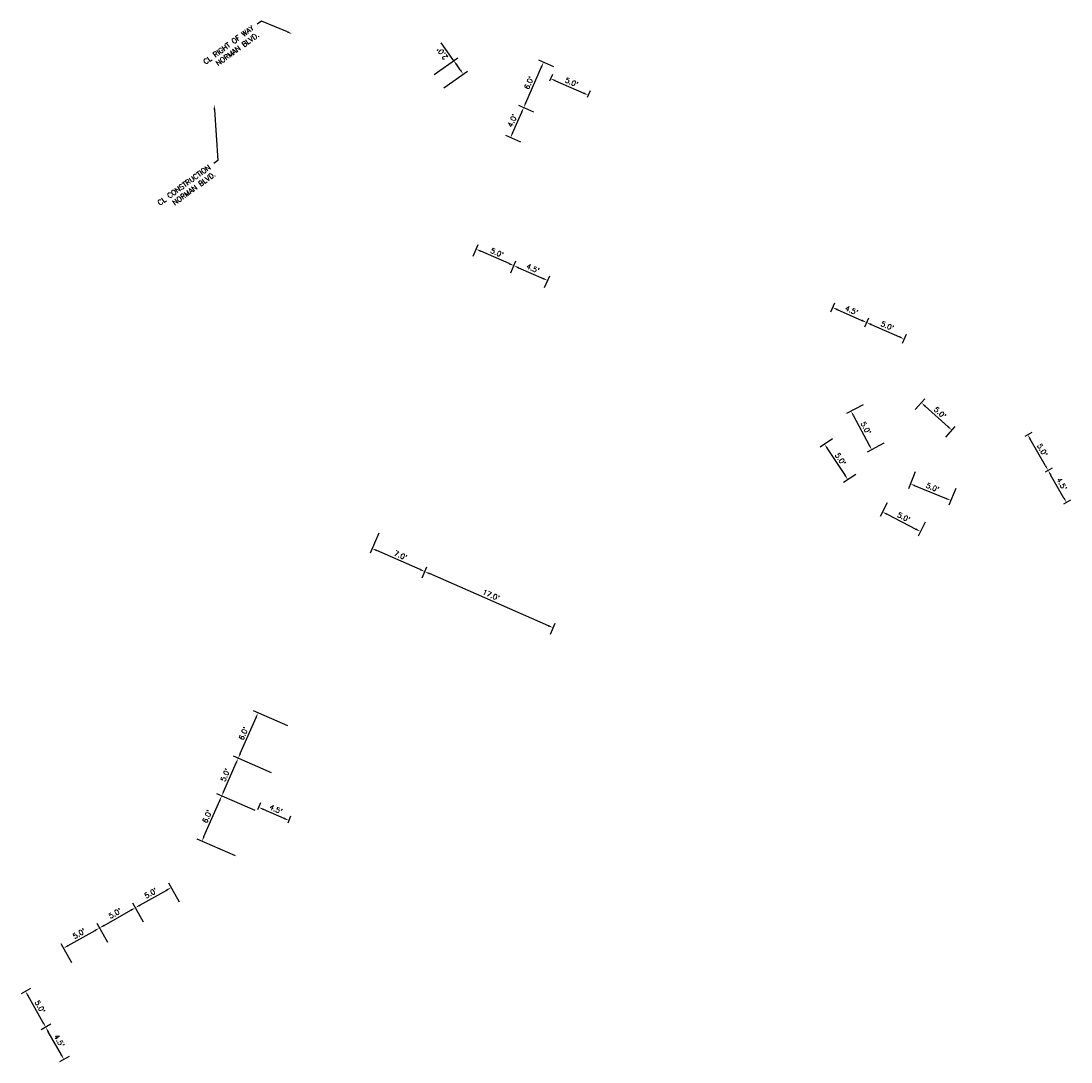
# Model space of a CAD drawing. Extents: x 1490373 to 1513128, y 652534 to 656452.
# Tile 6 of 6: x 1513000 to 1513128, y 653050 to 653177. Entities that reach past the tile are written whole.
import ezdxf
from ezdxf import colors
from ezdxf.entities.mleader import LeaderData, LeaderLine
from ezdxf.math import Vec2, Vec3

# ---------------------------------------------------------------- set-up
doc = ezdxf.new("R2010")
doc.units = 0
doc.header["$MEASUREMENT"] = 0
doc.header["$PDMODE"] = 34
doc.header["$PDSIZE"] = 0.004
doc.layers.add('P-INTER', color=7, linetype='Continuous')
doc.styles.get("Standard").update_dxf_attribs({"font": 'simplex.shx'})
doc.dimstyles.new('COEC', dxfattribs={"dimscale": 13.9, "dimtxt": 0.18, "dimasz": 0.18, "dimexe": 0.18, "dimexo": 0.0625, "dimgap": 0.09, "dimtad": 1, "dimzin": 0, "dimdsep": 46, "dimtxsty": 'Standard', "dimcen": 0.09, "dimclrd": 256, "dimclre": 256, "dimclrt": 256, "dimaunit": 1, "dimadec": 4, "dimazin": 0, "dimtfac": 1, "dimtofl": 0, "dimtmove": 0, "dimatfit": 3, "dimfxl": 1, "dimtolj": 1, "dimtzin": 0, "dimlwd": -1, "dimlwe": -1, "dimarcsym": 0})

# ---------------------------------------------------------------- blocks, each defined once
blk = doc.blocks.new('*D412')
at = {"layer": 'Defpoints', "color": 0, "transparency": 16777216}
for p in [(1513049.16, 653109.75), (1513048.73, 653108.75), (1513064.3, 653101.93)]:
    blk.add_point(p, dxfattribs=at)
at = {"layer": 'P-INTER', "transparency": 16777216}
for p, q in [((1513048.83, 653108.98), (1513049.41, 653110.32)), ((1513064.16, 653103.18), (1513049.73, 653109.5)), ((1513064.4, 653102.16), (1513064.99, 653103.5))]:
    blk.add_line(p, q, dxfattribs=at)
for points in [[(1513049.78, 653109.59), (1513049.69, 653109.4), (1513049.16, 653109.75)], [(1513064.2, 653103.27), (1513064.12, 653103.08), (1513064.73, 653102.93)]]:
    blk.add_solid(points, dxfattribs=at)
at = {"layer": 'P-INTER', "transparency": 16777216, "insert": (1513057.2, 653106.91), "char_height": 0.625, "attachment_point": 5, "rotation": 336.3556}
blk.add_mtext("\\A1;17.0'", dxfattribs=at)
blk = doc.blocks.new('*D413')
at = {"layer": 'Defpoints', "color": 0, "transparency": 16777216}
for p in [(1513043.66, 653114.64), (1513042.75, 653112.55), (1513048.73, 653108.75)]:
    blk.add_point(p, dxfattribs=at)
at = {"layer": 'P-INTER', "transparency": 16777216}
for p, q in [((1513043.56, 653114.41), (1513042.5, 653111.98)), ((1513048.59, 653110), (1513043.32, 653112.3)), ((1513048.83, 653108.98), (1513049.41, 653110.32))]:
    blk.add_line(p, q, dxfattribs=at)
for points in [[(1513043.36, 653112.4), (1513043.28, 653112.21), (1513042.75, 653112.55)], [(1513048.63, 653110.09), (1513048.55, 653109.9), (1513049.16, 653109.75)]]:
    blk.add_solid(points, dxfattribs=at)
at = {"layer": 'P-INTER', "transparency": 16777216, "insert": (1513046.21, 653111.72), "char_height": 0.625, "attachment_point": 5, "rotation": 336.3556}
blk.add_mtext("\\A1;7.0'", dxfattribs=at)
blk = doc.blocks.new('*D414')
at = {"layer": 'Defpoints', "color": 0, "transparency": 16777216}
for p in [(1513059.49, 653145.8), (1513063.61, 653144), (1513064.09, 653145.09)]:
    blk.add_point(p, dxfattribs=at)
at = {"layer": 'P-INTER', "transparency": 16777216}
for p, q in [((1513059.59, 653146.03), (1513060.22, 653147.47)), ((1513060.54, 653146.65), (1513063.52, 653145.34)), ((1513063.71, 653144.23), (1513064.34, 653145.66))]:
    blk.add_line(p, q, dxfattribs=at)
for points in [[(1513060.58, 653146.74), (1513060.5, 653146.55), (1513059.97, 653146.9)], [(1513063.56, 653145.44), (1513063.48, 653145.25), (1513064.09, 653145.09)]]:
    blk.add_solid(points, dxfattribs=at)
at = {"layer": 'P-INTER', "transparency": 16777216, "insert": (1513062.28, 653146.56), "char_height": 0.625, "attachment_point": 5, "rotation": 336.3556}
blk.add_mtext("\\A1;4.5'", dxfattribs=at)
blk = doc.blocks.new('*D415')
at = {"layer": 'Defpoints', "color": 0, "transparency": 16777216}
for p in [(1513054.91, 653147.81), (1513055.39, 653148.9), (1513059.49, 653145.8)]:
    blk.add_point(p, dxfattribs=at)
at = {"layer": 'P-INTER', "transparency": 16777216}
for p, q in [((1513055.01, 653148.04), (1513055.64, 653149.47)), ((1513059.4, 653147.15), (1513055.96, 653148.65)), ((1513059.59, 653146.03), (1513060.22, 653147.47))]:
    blk.add_line(p, q, dxfattribs=at)
for points in [[(1513056, 653148.75), (1513055.92, 653148.56), (1513055.39, 653148.9)], [(1513059.44, 653147.24), (1513059.35, 653147.05), (1513059.97, 653146.9)]]:
    blk.add_solid(points, dxfattribs=at)
at = {"layer": 'P-INTER', "transparency": 16777216, "insert": (1513057.93, 653148.47), "char_height": 0.625, "attachment_point": 5, "rotation": 336.3556}
blk.add_mtext("\\A1;5.0'", dxfattribs=at)
blk = doc.blocks.new('*D416')
at = {"layer": 'Defpoints', "color": 0, "transparency": 16777216}
for p in [(1513099.01, 653142.58), (1513103.14, 653140.77), (1513102.8, 653140.01)]:
    blk.add_point(p, dxfattribs=at)
at = {"layer": 'P-INTER', "transparency": 16777216}
for p, q in [((1513098.91, 653142.35), (1513098.43, 653141.24)), ((1513099.25, 653141.56), (1513102.23, 653140.26)), ((1513103.04, 653140.54), (1513102.55, 653139.44))]:
    blk.add_line(p, q, dxfattribs=at)
for points in [[(1513099.29, 653141.66), (1513099.21, 653141.47), (1513098.68, 653141.81)], [(1513102.27, 653140.36), (1513102.19, 653140.16), (1513102.8, 653140.01)]]:
    blk.add_solid(points, dxfattribs=at)
at = {"layer": 'P-INTER', "transparency": 16777216, "insert": (1513100.99, 653141.48), "char_height": 0.625, "attachment_point": 5, "rotation": 336.3556}
blk.add_mtext("\\A1;4.5'", dxfattribs=at)
blk = doc.blocks.new('*D417')
at = {"layer": 'Defpoints', "color": 0, "transparency": 16777216}
for p in [(1513103.14, 653140.77), (1513107.72, 653138.77), (1513107.38, 653138)]:
    blk.add_point(p, dxfattribs=at)
at = {"layer": 'P-INTER', "transparency": 16777216}
for p, q in [((1513103.04, 653140.54), (1513102.55, 653139.44)), ((1513103.37, 653139.76), (1513106.81, 653138.25)), ((1513107.62, 653138.54), (1513107.13, 653137.43))]:
    blk.add_line(p, q, dxfattribs=at)
for points in [[(1513103.42, 653139.85), (1513103.33, 653139.66), (1513102.8, 653140.01)], [(1513106.85, 653138.35), (1513106.77, 653138.16), (1513107.38, 653138)]]:
    blk.add_solid(points, dxfattribs=at)
at = {"layer": 'P-INTER', "transparency": 16777216, "insert": (1513105.34, 653139.58), "char_height": 0.625, "attachment_point": 5, "rotation": 336.3556}
blk.add_mtext("\\A1;5.0'", dxfattribs=at)
blk = doc.blocks.new('*D418')
at = {"layer": 'Defpoints', "color": 0, "transparency": 16777216}
for p in [(1513124.33, 653121.74), (1513124.86, 653122.04), (1513126.57, 653117.83)]:
    blk.add_point(p, dxfattribs=at)
at = {"layer": 'P-INTER', "transparency": 16777216}
for p, q in [((1513124.55, 653121.86), (1513125.41, 653122.36)), ((1513126.79, 653118.68), (1513125.17, 653121.5)), ((1513126.78, 653117.96), (1513127.64, 653118.45))]:
    blk.add_line(p, q, dxfattribs=at)
for points in [[(1513125.26, 653121.55), (1513125.08, 653121.45), (1513124.86, 653122.04)], [(1513126.88, 653118.73), (1513126.7, 653118.63), (1513127.1, 653118.14)]]:
    blk.add_solid(points, dxfattribs=at)
at = {"layer": 'P-INTER', "transparency": 16777216, "insert": (1513126.52, 653120.4), "char_height": 0.625, "attachment_point": 5, "rotation": 299.7909}
blk.add_mtext("\\A1;4.5'", dxfattribs=at)
blk = doc.blocks.new('*D419')
at = {"layer": 'Defpoints', "color": 0, "transparency": 16777216}
for p in [(1513121.85, 653126.08), (1513122.38, 653126.38), (1513124.33, 653121.74)]:
    blk.add_point(p, dxfattribs=at)
at = {"layer": 'P-INTER', "transparency": 16777216}
for p, q in [((1513122.06, 653126.2), (1513122.92, 653126.69)), ((1513124.55, 653122.59), (1513122.69, 653125.84)), ((1513124.55, 653121.86), (1513125.41, 653122.36))]:
    blk.add_line(p, q, dxfattribs=at)
for points in [[(1513122.78, 653125.89), (1513122.6, 653125.79), (1513122.38, 653126.38)], [(1513124.64, 653122.64), (1513124.46, 653122.54), (1513124.86, 653122.04)]]:
    blk.add_solid(points, dxfattribs=at)
at = {"layer": 'P-INTER', "transparency": 16777216, "insert": (1513124.16, 653124.52), "char_height": 0.625, "attachment_point": 5, "rotation": 299.7909}
blk.add_mtext("\\A1;5.0'", dxfattribs=at)
blk = doc.blocks.new('*D428')
at = {"layer": 'Defpoints', "color": 0, "transparency": 16777216}
for p in [(1513014, 653068.93), (1513015.12, 653066.94), (1513010.77, 653064.49)]:
    blk.add_point(p, dxfattribs=at)
at = {"layer": 'P-INTER', "transparency": 16777216}
for p, q in [((1513010.19, 653066.78), (1513013.46, 653068.62)), ((1513015, 653067.16), (1513013.69, 653069.48)), ((1513010.64, 653064.7), (1513009.34, 653067.02))]:
    blk.add_line(p, q, dxfattribs=at)
for points in [[(1513013.4, 653068.72), (1513013.51, 653068.53), (1513014, 653068.93)], [(1513010.14, 653066.87), (1513010.24, 653066.69), (1513009.64, 653066.48)]]:
    blk.add_solid(points, dxfattribs=at)
at = {"layer": 'P-INTER', "transparency": 16777216, "insert": (1513011.52, 653068.25), "char_height": 0.625, "attachment_point": 5, "rotation": 29.4156}
blk.add_mtext("\\A1;5.0'", dxfattribs=at)
blk = doc.blocks.new('*D429')
at = {"layer": 'Defpoints', "color": 0, "transparency": 16777216}
for p in [(1513024.49, 653082.51), (1513028.78, 653080.63), (1513026.37, 653075.14)]:
    blk.add_point(p, dxfattribs=at)
at = {"layer": 'P-INTER', "transparency": 16777216}
for p, q in [((1513028.55, 653080.73), (1513023.91, 653082.76)), ((1513022.33, 653077.59), (1513024.24, 653081.94)), ((1513026.14, 653075.24), (1513021.51, 653077.27))]:
    blk.add_line(p, q, dxfattribs=at)
for points in [[(1513024.14, 653081.98), (1513024.33, 653081.9), (1513024.49, 653082.51)], [(1513022.24, 653077.63), (1513022.43, 653077.55), (1513022.08, 653077.02)]]:
    blk.add_solid(points, dxfattribs=at)
at = {"layer": 'P-INTER', "transparency": 16777216, "insert": (1513022.71, 653080.01), "char_height": 0.625, "attachment_point": 5, "rotation": 66.3556}
blk.add_mtext("\\A1;6.0'", dxfattribs=at)
blk = doc.blocks.new('*D430')
at = {"layer": 'Defpoints', "color": 0, "transparency": 16777216}
for p in [(1513026.49, 653087.09), (1513030.78, 653085.21), (1513028.78, 653080.63)]:
    blk.add_point(p, dxfattribs=at)
at = {"layer": 'P-INTER', "transparency": 16777216}
for p, q in [((1513024.74, 653083.08), (1513026.24, 653086.52)), ((1513030.55, 653085.31), (1513025.92, 653087.34)), ((1513028.55, 653080.73), (1513023.91, 653082.76))]:
    blk.add_line(p, q, dxfattribs=at)
for points in [[(1513026.15, 653086.56), (1513026.34, 653086.48), (1513026.49, 653087.09)], [(1513024.64, 653083.13), (1513024.83, 653083.04), (1513024.49, 653082.51)]]:
    blk.add_solid(points, dxfattribs=at)
at = {"layer": 'P-INTER', "transparency": 16777216, "insert": (1513024.92, 653085.05), "char_height": 0.625, "attachment_point": 5, "rotation": 66.3556}
blk.add_mtext("\\A1;5.0'", dxfattribs=at)
blk = doc.blocks.new('*D431')
at = {"layer": 'Defpoints', "color": 0, "transparency": 16777216}
for p in [(1513028.9, 653092.59), (1513032.73, 653090.91), (1513030.78, 653085.21)]:
    blk.add_point(p, dxfattribs=at)
at = {"layer": 'P-INTER', "transparency": 16777216}
for p, q in [((1513032.5, 653091.01), (1513028.33, 653092.84)), ((1513026.74, 653087.66), (1513028.65, 653092.02)), ((1513030.55, 653085.31), (1513025.92, 653087.34))]:
    blk.add_line(p, q, dxfattribs=at)
for points in [[(1513028.55, 653092.06), (1513028.74, 653091.97), (1513028.9, 653092.59)], [(1513026.65, 653087.71), (1513026.84, 653087.62), (1513026.49, 653087.09)]]:
    blk.add_solid(points, dxfattribs=at)
at = {"layer": 'P-INTER', "transparency": 16777216, "insert": (1513027.13, 653090.09), "char_height": 0.625, "attachment_point": 5, "rotation": 66.3556}
blk.add_mtext("\\A1;6.0'", dxfattribs=at)
blk = doc.blocks.new('*D432')
at = {"layer": 'Defpoints', "color": 0, "transparency": 16777216}
for p in [(1513108.54, 653129.24), (1513113.17, 653126.92), (1513112.25, 653125.89)]:
    blk.add_point(p, dxfattribs=at)
at = {"layer": 'P-INTER', "transparency": 16777216}
for p, q in [((1513108.7, 653129.43), (1513109.88, 653130.73)), ((1513109.92, 653129.85), (1513112.71, 653127.34)), ((1513112.42, 653126.08), (1513113.59, 653127.38))]:
    blk.add_line(p, q, dxfattribs=at)
for points in [[(1513109.99, 653129.92), (1513109.85, 653129.77), (1513109.46, 653130.27)], [(1513112.78, 653127.41), (1513112.64, 653127.26), (1513113.17, 653126.92)]]:
    blk.add_solid(points, dxfattribs=at)
at = {"layer": 'P-INTER', "transparency": 16777216, "insert": (1513111.73, 653129.05), "char_height": 0.625, "attachment_point": 5, "rotation": 317.9549}
blk.add_mtext("\\A1;5.0'", dxfattribs=at)
blk = doc.blocks.new('*D450')
at = {"layer": 'Defpoints', "color": 0, "transparency": 16777216}
for p in [(1513063.57, 653171.6), (1513065.04, 653170.96), (1513062.64, 653165.46)]:
    blk.add_point(p, dxfattribs=at)
at = {"layer": 'P-INTER', "transparency": 16777216}
for p, q in [((1513061.42, 653166.68), (1513063.32, 653171.03)), ((1513064.81, 653171.06), (1513063, 653171.85)), ((1513062.41, 653165.56), (1513060.59, 653166.35))]:
    blk.add_line(p, q, dxfattribs=at)
for points in [[(1513063.23, 653171.07), (1513063.42, 653170.98), (1513063.57, 653171.6)], [(1513061.32, 653166.72), (1513061.51, 653166.63), (1513061.17, 653166.1)]]:
    blk.add_solid(points, dxfattribs=at)
at = {"layer": 'P-INTER', "transparency": 16777216, "insert": (1513061.8, 653169.1), "char_height": 0.625, "attachment_point": 5, "rotation": 66.3556}
blk.add_mtext("\\A1;6.0'", dxfattribs=at)
blk = doc.blocks.new('*D451')
at = {"layer": 'Defpoints', "color": 0, "transparency": 16777216}
for p in [(1513061.17, 653166.1), (1513062.64, 653165.46), (1513061.03, 653161.79)]:
    blk.add_point(p, dxfattribs=at)
at = {"layer": 'P-INTER', "transparency": 16777216}
for p, q in [((1513059.81, 653163.01), (1513060.92, 653165.53)), ((1513062.41, 653165.56), (1513060.59, 653166.35)), ((1513060.8, 653161.89), (1513058.99, 653162.69))]:
    blk.add_line(p, q, dxfattribs=at)
for points in [[(1513060.82, 653165.57), (1513061.01, 653165.49), (1513061.17, 653166.1)], [(1513059.72, 653163.05), (1513059.91, 653162.97), (1513059.56, 653162.44)]]:
    blk.add_solid(points, dxfattribs=at)
at = {"layer": 'P-INTER', "transparency": 16777216, "insert": (1513059.79, 653164.52), "char_height": 0.625, "attachment_point": 5, "rotation": 66.3556}
blk.add_mtext("\\A1;4.0'", dxfattribs=at)
blk = doc.blocks.new('*D452')
at = {"layer": 'Defpoints', "color": 0, "transparency": 16777216}
for p in [(1513064.24, 653169.12), (1513068.82, 653167.12), (1513069.03, 653167.6)]:
    blk.add_point(p, dxfattribs=at)
at = {"layer": 'P-INTER', "transparency": 16777216}
for p, q in [((1513064.34, 653169.35), (1513064.7, 653170.17)), ((1513065.02, 653169.35), (1513068.46, 653167.85)), ((1513068.92, 653167.35), (1513069.28, 653168.17))]:
    blk.add_line(p, q, dxfattribs=at)
for points in [[(1513065.07, 653169.45), (1513064.98, 653169.26), (1513064.45, 653169.6)], [(1513068.5, 653167.94), (1513068.42, 653167.75), (1513069.03, 653167.6)]]:
    blk.add_solid(points, dxfattribs=at)
at = {"layer": 'P-INTER', "transparency": 16777216, "insert": (1513066.99, 653169.17), "char_height": 0.625, "attachment_point": 5, "rotation": 336.3556}
blk.add_mtext("\\A1;5.0'", dxfattribs=at)
blk = doc.blocks.new('*D458')
at = {"layer": 'Defpoints', "color": 0, "transparency": 16777216}
for p in [(1513018.36, 653071.39), (1513019.48, 653069.4), (1513015.12, 653066.94)]:
    blk.add_point(p, dxfattribs=at)
at = {"layer": 'P-INTER', "transparency": 16777216}
for p, q in [((1513019.35, 653069.61), (1513018.05, 653071.93)), ((1513014.54, 653069.24), (1513017.81, 653071.08)), ((1513015, 653067.16), (1513013.69, 653069.48))]:
    blk.add_line(p, q, dxfattribs=at)
for points in [[(1513017.76, 653071.17), (1513017.86, 653070.99), (1513018.36, 653071.39)], [(1513014.49, 653069.33), (1513014.6, 653069.15), (1513014, 653068.93)]]:
    blk.add_solid(points, dxfattribs=at)
at = {"layer": 'P-INTER', "transparency": 16777216, "insert": (1513015.87, 653070.7), "char_height": 0.625, "attachment_point": 5, "rotation": 29.4156}
blk.add_mtext("\\A1;5.0'", dxfattribs=at)
blk = doc.blocks.new('*D459')
at = {"layer": 'Defpoints', "color": 0, "transparency": 16777216}
for p in [(1513009.64, 653066.48), (1513010.77, 653064.49), (1513006.41, 653062.03)]:
    blk.add_point(p, dxfattribs=at)
at = {"layer": 'P-INTER', "transparency": 16777216}
for p, q in [((1513005.83, 653064.33), (1513009.1, 653066.17)), ((1513010.64, 653064.7), (1513009.34, 653067.02)), ((1513006.29, 653062.25), (1513004.98, 653064.56))]:
    blk.add_line(p, q, dxfattribs=at)
for points in [[(1513009.05, 653066.26), (1513009.15, 653066.08), (1513009.64, 653066.48)], [(1513005.78, 653064.42), (1513005.88, 653064.24), (1513005.29, 653064.02)]]:
    blk.add_solid(points, dxfattribs=at)
at = {"layer": 'P-INTER', "transparency": 16777216, "insert": (1513007.16, 653065.79), "char_height": 0.625, "attachment_point": 5, "rotation": 29.4156}
blk.add_mtext("\\A1;5.0'", dxfattribs=at)
blk = doc.blocks.new('*D460')
at = {"layer": 'Defpoints', "color": 0, "transparency": 16777216}
for p in [(1513000.65, 653058.78), (1513001.49, 653059.25), (1513003.95, 653054.9)]:
    blk.add_point(p, dxfattribs=at)
at = {"layer": 'P-INTER', "transparency": 16777216}
for p, q in [((1513001.27, 653059.13), (1513000.11, 653058.47)), ((1513002.8, 653054.97), (1513000.96, 653058.24)), ((1513003.73, 653054.78), (1513002.56, 653054.12))]:
    blk.add_line(p, q, dxfattribs=at)
for points in [[(1513001.05, 653058.29), (1513000.87, 653058.19), (1513000.65, 653058.78)], [(1513002.89, 653055.02), (1513002.71, 653054.92), (1513003.11, 653054.43)]]:
    blk.add_solid(points, dxfattribs=at)
at = {"layer": 'P-INTER', "transparency": 16777216, "insert": (1513002.42, 653056.91), "char_height": 0.625, "attachment_point": 5, "rotation": 299.4156}
blk.add_mtext("\\A1;5.0'", dxfattribs=at)
blk = doc.blocks.new('*D461')
at = {"layer": 'Defpoints', "color": 0, "transparency": 16777216}
for p in [(1513003.95, 653054.9), (1513003.11, 653054.43), (1513006.16, 653050.98)]:
    blk.add_point(p, dxfattribs=at)
at = {"layer": 'P-INTER', "transparency": 16777216}
for p, q in [((1513003.73, 653054.78), (1513002.56, 653054.12)), ((1513005.01, 653051.05), (1513003.41, 653053.88)), ((1513005.94, 653050.86), (1513004.77, 653050.2))]:
    blk.add_line(p, q, dxfattribs=at)
for points in [[(1513003.5, 653053.93), (1513003.32, 653053.83), (1513003.11, 653054.43)], [(1513005.1, 653051.1), (1513004.92, 653051), (1513005.32, 653050.51)]]:
    blk.add_solid(points, dxfattribs=at)
at = {"layer": 'P-INTER', "transparency": 16777216, "insert": (1513004.75, 653052.77), "char_height": 0.625, "attachment_point": 5, "rotation": 299.4156}
blk.add_mtext("\\A1;4.5'", dxfattribs=at)
blk = doc.blocks.new('*D462')
at = {"layer": 'Defpoints', "color": 0, "transparency": 16777216}
for p in [(1513028.78, 653080.63), (1513028.99, 653081.12), (1513032.44, 653079.03)]:
    blk.add_point(p, dxfattribs=at)
at = {"layer": 'P-INTER', "transparency": 16777216}
for p, q in [((1513028.88, 653080.86), (1513029.24, 653081.7)), ((1513032.08, 653079.77), (1513029.56, 653080.87)), ((1513032.54, 653079.26), (1513032.9, 653080.09))]:
    blk.add_line(p, q, dxfattribs=at)
for points in [[(1513029.6, 653080.97), (1513029.52, 653080.78), (1513028.99, 653081.12)], [(1513032.12, 653079.87), (1513032.04, 653079.68), (1513032.65, 653079.52)]]:
    blk.add_solid(points, dxfattribs=at)
at = {"layer": 'P-INTER', "transparency": 16777216, "insert": (1513031.07, 653080.89), "char_height": 0.625, "attachment_point": 5, "rotation": 336.3556}
blk.add_mtext("\\A1;4.5'", dxfattribs=at)
blk = doc.blocks.new('*D1279')
at = {"layer": 'Defpoints', "color": 0, "transparency": 16777216}
for p in [(1513098.89, 653126.01), (1513100.54, 653120.91), (1513101.73, 653121.7)]:
    blk.add_point(p, dxfattribs=at)
at = {"layer": 'P-INTER', "transparency": 16777216}
for p, q in [((1513098.68, 653125.87), (1513097.18, 653124.88)), ((1513098.04, 653124.71), (1513100.2, 653121.43)), ((1513101.52, 653121.56), (1513100.02, 653120.57))]:
    blk.add_line(p, q, dxfattribs=at)
for points in [[(1513098.13, 653124.76), (1513097.96, 653124.65), (1513097.7, 653125.23)], [(1513100.28, 653121.49), (1513100.11, 653121.38), (1513100.54, 653120.91)]]:
    blk.add_solid(points, dxfattribs=at)
at = {"layer": 'P-INTER', "transparency": 16777216, "insert": (1513099.64, 653123.41), "char_height": 0.625, "attachment_point": 5, "rotation": 303.3524}
blk.add_mtext("\\A1;5.0'", dxfattribs=at)
blk = doc.blocks.new('*D1281')
at = {"layer": 'Defpoints', "color": 0, "transparency": 16777216}
for p in [(1513105.43, 653118.33), (1513110.03, 653115.97), (1513109.34, 653114.63)]:
    blk.add_point(p, dxfattribs=at)
at = {"layer": 'P-INTER', "transparency": 16777216}
for p, q in [((1513105.32, 653118.1), (1513104.46, 653116.44)), ((1513105.3, 653116.71), (1513108.79, 653114.92)), ((1513109.92, 653115.74), (1513109.06, 653114.07))]:
    blk.add_line(p, q, dxfattribs=at)
for points in [[(1513105.35, 653116.8), (1513105.25, 653116.61), (1513104.75, 653116.99)], [(1513108.84, 653115.01), (1513108.74, 653114.82), (1513109.34, 653114.63)]]:
    blk.add_solid(points, dxfattribs=at)
at = {"layer": 'P-INTER', "transparency": 16777216, "insert": (1513107.33, 653116.36), "char_height": 0.625, "attachment_point": 5, "rotation": 332.8243}
blk.add_mtext("\\A1;5.0'", dxfattribs=at)
blk = doc.blocks.new('*D1282')
at = {"layer": 'Defpoints', "color": 0, "transparency": 16777216}
for p in [(1513102.61, 653130.13), (1513105.12, 653125.45), (1513103.44, 653124.55)]:
    blk.add_point(p, dxfattribs=at)
at = {"layer": 'P-INTER', "transparency": 16777216}
for p, q in [((1513102.39, 653130.02), (1513100.38, 653128.94)), ((1513101.22, 653128.68), (1513103.14, 653125.1)), ((1513104.9, 653125.33), (1513102.89, 653124.25))]:
    blk.add_line(p, q, dxfattribs=at)
for points in [[(1513101.32, 653128.73), (1513101.13, 653128.63), (1513100.93, 653129.23)], [(1513103.23, 653125.15), (1513103.05, 653125.05), (1513103.44, 653124.55)]]:
    blk.add_solid(points, dxfattribs=at)
at = {"layer": 'P-INTER', "transparency": 16777216, "insert": (1513102.73, 653127.19), "char_height": 0.625, "attachment_point": 5, "rotation": 298.1579}
blk.add_mtext("\\A1;5.0'", dxfattribs=at)
blk = doc.blocks.new('*D1283')
at = {"layer": 'Defpoints', "color": 0, "transparency": 16777216}
for p in [(1513108.83, 653122.1), (1513113.75, 653120.09), (1513113.05, 653118.39)]:
    blk.add_point(p, dxfattribs=at)
at = {"layer": 'P-INTER', "transparency": 16777216}
for p, q in [((1513108.73, 653121.87), (1513107.9, 653119.82)), ((1513108.71, 653120.17), (1513112.47, 653118.63)), ((1513113.65, 653119.86), (1513112.82, 653117.81))]:
    blk.add_line(p, q, dxfattribs=at)
for points in [[(1513108.75, 653120.26), (1513108.67, 653120.07), (1513108.13, 653120.4)], [(1513112.51, 653118.72), (1513112.44, 653118.53), (1513113.05, 653118.39)]]:
    blk.add_solid(points, dxfattribs=at)
at = {"layer": 'P-INTER', "transparency": 16777216, "insert": (1513110.83, 653119.97), "char_height": 0.625, "attachment_point": 5, "rotation": 337.7519}
blk.add_mtext("\\A1;5.0'", dxfattribs=at)

msp = doc.modelspace()

# ---------------------------------------------------------------- linework, layer by layer
at = {"layer": 'P-INTER'}
for p, q in [((1513052.669, 653171.79), (1513051.124, 653173.97)), ((1513050.305, 653170.114), (1513053.179, 653172.151)), ((1513053.464, 653170.668), (1513053.031, 653171.28)), ((1513051.461, 653168.482), (1513054.336, 653170.519))]:
    msp.add_line(p, q, dxfattribs=at)
for points in [[(1513053.116, 653171.34), (1513052.946, 653171.219), (1513052.669, 653171.79)], [(1513053.549, 653170.728), (1513053.379, 653170.608), (1513053.826, 653170.158)]]:
    msp.add_solid(points, dxfattribs=at)

# ---------------------------------------------------------------- texts
at = {"layer": 'P-INTER', "insert": (1513051.295, 653172.653), "char_height": 0.625, "attachment_point": 5, "rotation": 125.32727}
msp.add_mtext("\\A1;2.0'", dxfattribs=at)

# ---------------------------------------------------------------- dimensions: what is measured, and where the dimension line sits
at = {"layer": 'P-INTER'}
for base, p1, p2, angle, text, picture, middle in [((1513063.573, 653171.599), (1513062.637, 653165.459), (1513065.044, 653170.955), 246.35561, "6.0'", '*D450', (1513061.8, 653169.1)), ((1513061.166, 653166.103), (1513061.033, 653161.795), (1513062.637, 653165.459), 246.35561, "4.0'", '*D451', (1513059.794, 653164.52)), ((1513107.383, 653138.004), (1513103.137, 653140.773), (1513107.717, 653138.768), 156.35561, "5.0'", '*D417', (1513105.342, 653139.576)), ((1513122.379, 653126.384), (1513124.33, 653121.74), (1513121.846, 653126.079), 299.79092, "5.0'", '*D419', (1513124.161, 653124.523)), ((1513042.749, 653112.553), (1513048.727, 653108.753), (1513043.664, 653114.643), 336.35561, "7.0'", '*D413', (1513046.205, 653111.719)), ((1513028.899, 653092.588), (1513030.78, 653085.215), (1513032.729, 653090.911), 246.35561, "6.0'", '*D431', (1513027.126, 653090.09)), ((1513026.492, 653087.092), (1513028.775, 653080.634), (1513030.78, 653085.215), 246.35561, "5.0'", '*D430', (1513024.92, 653085.051))]:
    dim = msp.add_linear_dim(base=base, p1=p1, p2=p2, angle=angle, text=text, dimstyle='COEC', override={"dimscale": 5, "dimtxt": 0.125, "dimasz": 0.125, "dimexe": 0.125, "dimexo": 0.05, "dimgap": 0.05, "dimtmove": 1}, dxfattribs=at)
    dim.commit()
    dim.dimension.update_dxf_attribs({"geometry": picture, "text_midpoint": middle})
for p1, p2, distance, text, picture, middle in [((1513064.241, 653169.123), (1513068.822, 653167.118), 0.523, "5.0'", '*D452', (1513066.991, 653169.169)), ((1513059.491, 653145.805), (1513054.911, 653147.81), -1.191, "5.0'", '*D415', (1513057.928, 653148.469)), ((1513059.491, 653145.805), (1513063.613, 653144), 1.191, "4.5'", '*D414', (1513062.279, 653146.564)), ((1513099.014, 653142.578), (1513103.137, 653140.773), -0.834, "4.5'", '*D416', (1513100.991, 653141.481)), ((1513102.608, 653130.133), (1513105.116, 653125.448), -1.905, "5.0'", '*D1282', (1513102.731, 653127.185)), ((1513108.536, 653129.241), (1513112.25, 653125.893), 1.379, "5.0'", '*D432', (1513111.733, 653129.053)), ((1513098.891, 653126.012), (1513101.732, 653121.696), -1.425, "5.0'", '*D1279', (1513099.641, 653123.412)), ((1513126.566, 653117.834), (1513124.33, 653121.74), -0.614, "4.5'", '*D418', (1513126.521, 653120.401)), ((1513108.829, 653122.1), (1513113.747, 653120.088), -1.833, "5.0'", '*D1283', (1513110.829, 653119.973)), ((1513105.431, 653118.327), (1513110.03, 653115.966), -1.501, "5.0'", '*D1281', (1513107.329, 653116.364)), ((1513064.3, 653101.935), (1513048.727, 653108.753), -1.084, "17.0'", '*D412', (1513057.198, 653106.906)), ((1513026.369, 653075.138), (1513028.775, 653080.634), 4.681, "6.0'", '*D429', (1513022.714, 653080.013)), ((1513032.439, 653079.03), (1513028.775, 653080.634), -0.535, "4.5'", '*D462', (1513031.071, 653080.893)), ((1513015.122, 653066.941), (1513019.478, 653069.397), 2.286, "5.0'", '*D458', (1513015.872, 653070.702)), ((1513010.767, 653064.485), (1513015.122, 653066.941), 2.286, "5.0'", '*D428', (1513011.516, 653068.246)), ((1513006.411, 653062.029), (1513010.767, 653064.485), 2.286, "5.0'", '*D459', (1513007.161, 653065.79)), ((1513003.945, 653054.899), (1513001.49, 653059.254), 0.963, "5.0'", '*D460', (1513002.42, 653056.909)), ((1513006.156, 653050.979), (1513003.945, 653054.899), 0.963, "4.5'", '*D461', (1513004.753, 653052.771))]:
    dim = msp.add_aligned_dim(p1=p1, p2=p2, distance=distance, text=text, dimstyle='COEC', override={"dimscale": 5, "dimtxt": 0.125, "dimasz": 0.125, "dimexe": 0.125, "dimexo": 0.05, "dimgap": 0.05}, dxfattribs=at)
    dim.commit()
    dim.dimension.update_dxf_attribs({"geometry": picture, "text_midpoint": middle})

# ---------------------------------------------------------------- leaders
ml = msp.add_multileader_mtext('Standard', dxfattribs=at)
ml.set_content('CL RIGHT OF WAY\\PNORMAN BLVD.', color=256)
ml.set_leader_properties(color=256, linetype='ByLayer', lineweight=-1)
ml.build(insert=Vec2(0, 0))
ml.multileader.update_dxf_attribs({"dogleg_length": 0.125, "arrow_head_size": 0.625, "scale": 5})
ctx = ml.context
ctx.base_point, ctx.scale, ctx.char_height, ctx.arrow_head_size, ctx.landing_gap_size, ctx.plane_origin, ctx.plane_x_axis, ctx.plane_y_axis = Vec3(1513020.875, 653170.485), 5, 0.625, 0.625, 0.625, Vec3(1513033.049, 653175.044), Vec3(0.8087604, 0.5881382), Vec3(-0.5881382, 0.8087604)
ctx.text_align_type = 2
notes = []
notes.append((ctx, [(0, (1, 1, 0), (1513029.299, 653176.611), (-0.8087604, -0.5881382), 0.625, [(0, [(1513033.049, 653175.044)], 0, [])])]))
ctx.mtext.insert, ctx.mtext.text_direction, ctx.mtext.rotation, ctx.mtext.alignment, ctx.mtext.flow_direction = Vec3(1513028.104, 653176.129), Vec3(0.8087604, 0.5881382), 0.6287549, 3, 5
ml = msp.add_multileader_mtext('Standard', dxfattribs=at)
ml.set_content('CL CONSTRUCTION\\PNORMAN BLVD.', color=256)
ml.set_leader_properties(color=256, linetype='ByLayer', lineweight=-1)
ml.build(insert=Vec2(0, 0))
ml.multileader.update_dxf_attribs({"dogleg_length": 0.125, "arrow_head_size": 0.625, "scale": 5})
ctx = ml.context
ctx.base_point, ctx.scale, ctx.char_height, ctx.arrow_head_size, ctx.landing_gap_size, ctx.plane_origin, ctx.plane_x_axis, ctx.plane_y_axis = Vec3(1513015.628, 653153.58), 5, 0.625, 0.625, 0.625, Vec3(1513023.563, 653166.452), Vec3(0.8087604, 0.5881382), Vec3(-0.5881382, 0.8087604)
ctx.text_align_type = 2
notes.append((ctx, [(0, (1, 1, 0), (1513024.029, 653159.689), (-0.8087604, -0.5881382), 0.625, [(0, [(1513023.563, 653166.452)], 0, [])])]))
ctx.mtext.insert, ctx.mtext.text_direction, ctx.mtext.rotation, ctx.mtext.alignment, ctx.mtext.flow_direction = Vec3(1513022.834, 653159.206), Vec3(0.8087604, 0.5881382), 0.6287549, 3, 5
for ctx, leaders in notes:
    for number, flags, end, landing, length, lines in leaders:
        leader = LeaderData()
        leader.index, (leader.has_last_leader_line, leader.has_dogleg_vector, leader.attachment_direction) = number, flags
        leader.last_leader_point, leader.dogleg_vector, leader.dogleg_length = Vec3(end), Vec3(landing), length
        for number, points, colour, breaks in lines:
            line = LeaderLine()
            line.index, line.vertices, line.color, line.breaks = number, Vec3.list(points), colors.encode_raw_color(colour), breaks
            leader.lines.append(line)
        ctx.leaders.append(leader)

doc.saveas('drawing.dxf')
